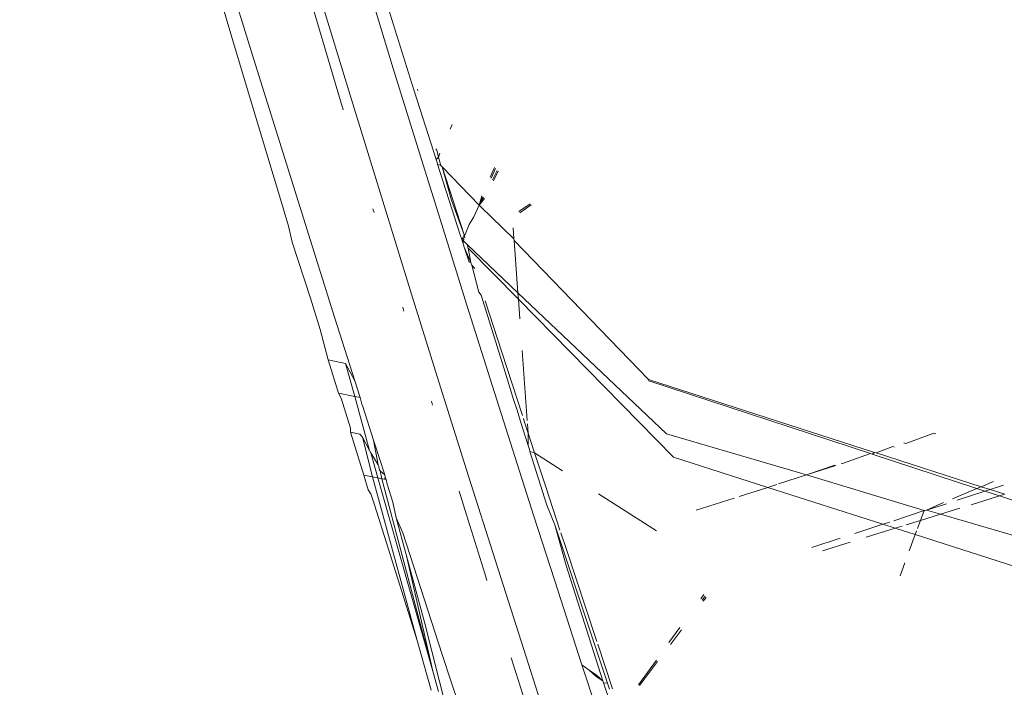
# Model space of a CAD drawing. Header units: millimetres. Extents: x 504675 to 860349, y -23215 to 63575.
# Tile 33 of 177: x 590966 to 590990, y 32748 to 32764. Entities that reach past the tile are written whole.
import ezdxf
from ezdxf import colors
from ezdxf.entities.mleader import LeaderData, LeaderLine
from ezdxf.math import Vec2, Vec3

# ---------------------------------------------------------------- set-up
doc = ezdxf.new("R2010")
doc.units = ezdxf.units.MM
doc.header["$LTSCALE"] = 10
doc.linetypes.add('LEVEL-F-OVERALL LAYOUT$0$HIDDEN', pattern=[0.375, 0.25, -0.125])
doc.layers.get('0').update_dxf_attribs({"linetype": 'CONTINUOUS'})
for name, color, linetype, lineweight in [('ARCH', 8, 'CONTINUOUS', 0), ('furniture', 8, 'CONTINUOUS', 5), ('LEVEL - C OVERALL LAYOUT$0$A-EQPM', 8, 'CONTINUOUS', 5), ('level-C-ELEVATION-$0$I-ANNO-TEXT', 8, 'CONTINUOUS', 18)]:
    doc.layers.add(name, color=color, linetype=linetype, lineweight=lineweight)
doc.layers.add('LEVEL-F-OVERALL LAYOUT$0$DASH1L', color=8, linetype='LEVEL-F-OVERALL LAYOUT$0$HIDDEN')
doc.styles.add('level-C-ELEVATION-$0$KGD - Note', font='romans.shx', dxfattribs={"width": 0.7, "height": 2})

# ---------------------------------------------------------------- blocks, each defined once
blk = doc.blocks.new('LEVEL - C OVERALL LAYOUT$0$Column Cladding - Column Cladding- 1200mm-V38-LEVEL C - PART PLAN 20')
at = {"layer": 'LEVEL - C OVERALL LAYOUT$0$A-EQPM', "color": 253, "lineweight": 5}
for radius, start, end in [(755, 90, 270), (746, 180, 360)]:
    blk.add_arc((0, 0), radius, start, end, dxfattribs=at)
blk = doc.blocks.new('ARCH')
at = {"layer": 'LEVEL-F-OVERALL LAYOUT$0$DASH1L'}
h = blk.add_hatch(dxfattribs=at)
h.set_pattern_fill('ANGLE', color=8, scale=10, angle=352.0664)
h.set_pattern_definition([(352.0664444, (-404119.055, 373340.98), (9.6410197, 69.1814516), [50.8, -19.05]), (82.0664444, (-404119.055, 373340.98), (-69.1814516, 9.6410197), [50.8, -19.05])])
edge = h.paths.add_edge_path(flags=16)
edge.add_line((572074.712, 35847.062), (602196.904, 29528.217))
edge.add_line((602196.904, 29528.217), (599472.63, 39352.005))
edge.add_arc((597545.364, 38817.547), 2000, 15.499436, 89.998351)
edge.add_line((597545.422, 40817.547), (573256.113, 40817.547))
edge.add_arc((576210.344, 22394.182), 18658.72, 99.1099624, 106.6903327)
edge.add_line((570851.58, 40266.829), (572074.712, 35847.062))
h.paths.add_polyline_path([(583373.777, 40815.973), (583374.097, 40875.042), (586424.097, 40859.112), (586423.937, 40815.973)], flags=16)
h.paths.add_polyline_path([(600840.891, 34605.132), (600792.778, 34591.523), (599497.965, 39260.646), (599546.078, 39274.255)])
h.paths.add_polyline_path([(587210.4, 32671.778), (587194.965, 32598.383), (582692.955, 33542.787), (582708.389, 33616.182)])
edge = h.paths.add_edge_path()
edge.add_line((572071.73, 35387.893), (601863.317, 29138.4))
edge.add_arc((601986.5, 29725.619), 600, 258.152638, 375.499436)
edge.add_line((602564.68, 29885.956), (599906.265, 39472.258))
edge.add_arc((597545.364, 38817.547), 2450, 15.499436, 89.998351)
edge.add_line((597545.435, 41267.547), (573220.478, 41267.547))
edge.add_arc((576210.344, 22394.182), 19108.72, 99.0018321, 106.2358191)
edge.add_arc((571035.465, 40164.758), 600, 106.235819, 195.468967)
edge.add_line((570457.2, 40004.728), (571616.648, 35815.082))
edge.add_arc((572194.913, 35975.111), 600, 195.468967, 258.152638)
h.paths.add_polyline_path([(587210.4, 32671.778), (587195.409, 32600.494), (587195.432, 32600.49)])
at = {"layer": 'furniture'}
for p, q in [((590970.224, 32769.255), (590972.088, 32763.184)), ((590974.055, 32768.631), (590975.906, 32762.736)), ((590975.453, 32763.098), (590974.828, 32765.139)), ((590973.614, 32765.03), (590974.4, 32762.448)), ((590973.968, 32762.969), (590973.455, 32764.697)), ((590971.572, 32763.665), (590971.294, 32764.603)), ((590971.572, 32763.665), (590972.162, 32761.691)), ((590972.088, 32763.184), (590974.019, 32757.033)), ((590974.232, 32762.09), (590973.968, 32762.969)), ((590976.067, 32761.111), (590975.453, 32763.098)), ((590976.498, 32760.877), (590975.906, 32762.736)), ((590976.055, 32762.558), (590976.043, 32762.597)), ((590974.4, 32762.448), (590975.162, 32759.969)), ((590972.747, 32759.752), (590972.162, 32761.691)), ((590976.839, 32761.619), (590976.888, 32761.736)), ((590976.667, 32759.184), (590976.067, 32761.111)), ((590976.517, 32761.109), (590976.491, 32761.136)), ((590976.517, 32761.109), (590976.553, 32760.936)), ((590976.553, 32760.936), (590976.593, 32761.032)), ((590976.498, 32760.877), (590976.553, 32760.936)), ((590976.498, 32760.877), (590976.512, 32760.838)), ((590976.512, 32760.838), (590976.534, 32760.765)), ((590976.616, 32760.731), (590976.553, 32760.936)), ((590976.534, 32760.765), (590976.616, 32760.731)), ((590976.534, 32760.765), (590977.087, 32759.041)), ((590976.648, 32760.697), (590976.616, 32760.731)), ((590976.875, 32759.889), (590976.648, 32760.697)), ((590976.648, 32760.697), (590976.904, 32759.896)), ((590977.55, 32759.768), (590976.648, 32760.697)), ((590977.92, 32760.685), (590977.816, 32760.45)), ((590977.839, 32760.422), (590977.945, 32760.66)), ((590977.873, 32760.381), (590977.99, 32760.614)), ((590978.012, 32760.591), (590977.895, 32760.355)), ((590975.162, 32759.969), (590975.898, 32757.593)), ((590977.18, 32759.037), (590976.875, 32759.889)), ((590976.904, 32759.896), (590977.18, 32759.037)), ((590977.614, 32759.992), (590977.55, 32759.768)), ((590977.638, 32759.967), (590977.55, 32759.768)), ((590977.55, 32759.768), (590977.657, 32759.948)), ((590977.68, 32759.925), (590977.55, 32759.768)), ((590972.899, 32759.251), (590972.747, 32759.752)), ((590974.984, 32759.584), (590974.956, 32759.675)), ((590977.55, 32759.768), (590977.422, 32759.479)), ((590977.55, 32759.768), (590977.584, 32759.733)), ((590977.584, 32759.733), (590978.398, 32758.944)), ((590978.521, 32759.606), (590978.79, 32759.799)), ((590978.541, 32759.581), (590978.814, 32759.774)), ((590977.422, 32759.479), (590977.308, 32759.296)), ((590972.899, 32759.251), (590972.985, 32758.861)), ((590977.251, 32757.321), (590976.667, 32759.184)), ((590977.308, 32759.296), (590977.188, 32759.01)), ((590978.398, 32758.944), (590978.378, 32759.214)), ((590977.087, 32759.041), (590977.126, 32758.928)), ((590977.126, 32758.928), (590977.18, 32759.037)), ((590977.163, 32758.96), (590977.126, 32758.928)), ((590977.126, 32758.928), (590977.147, 32758.856)), ((590977.134, 32758.901), (590977.126, 32758.928)), ((590977.163, 32758.893), (590977.126, 32758.928)), ((590977.134, 32758.901), (590977.175, 32758.92)), ((590977.147, 32758.856), (590977.134, 32758.901)), ((590977.147, 32758.856), (590977.163, 32758.893)), ((590977.199, 32758.975), (590977.163, 32758.96)), ((590977.175, 32758.92), (590977.163, 32758.96)), ((590977.163, 32758.893), (590977.192, 32758.866)), ((590977.188, 32759.01), (590977.199, 32758.975)), ((590978.398, 32758.944), (590978.401, 32758.905)), ((590978.401, 32758.905), (590981.681, 32755.509)), ((590978.494, 32757.629), (590978.401, 32758.905)), ((590972.985, 32758.861), (590973.434, 32757.498)), ((590977.192, 32758.866), (590977.147, 32758.856)), ((590977.147, 32758.856), (590977.184, 32758.74)), ((590977.184, 32758.74), (590977.303, 32758.373)), ((590977.346, 32758.369), (590977.184, 32758.74)), ((590977.253, 32758.808), (590977.192, 32758.866)), ((590977.282, 32758.719), (590977.253, 32758.808)), ((590978.494, 32757.629), (590977.253, 32758.808)), ((590978.506, 32757.472), (590977.282, 32758.719)), ((590977.282, 32758.719), (590977.346, 32758.369)), ((590977.303, 32758.373), (590977.346, 32758.369)), ((590977.367, 32758.301), (590977.346, 32758.369)), ((590977.367, 32758.301), (590977.539, 32757.641)), ((590977.367, 32758.301), (590977.443, 32758.216)), ((590973.668, 32756.734), (590973.434, 32757.498)), ((590975.898, 32757.593), (590976.607, 32755.321)), ((590977.539, 32757.641), (590977.596, 32757.565)), ((590977.596, 32757.565), (590978.181, 32755.69)), ((590977.697, 32757.429), (590978.102, 32756.178)), ((590982.121, 32754.184), (590978.494, 32757.629)), ((590978.506, 32757.472), (590978.494, 32757.629)), ((590982.288, 32753.617), (590978.506, 32757.472)), ((590978.541, 32756.993), (590978.506, 32757.472)), ((590975.711, 32757.182), (590975.683, 32757.275)), ((590977.817, 32755.529), (590977.251, 32757.321)), ((590974.019, 32757.033), (590974.513, 32755.481)), ((590973.668, 32756.734), (590973.866, 32755.994)), ((590973.866, 32755.994), (590974.283, 32755.899)), ((590973.866, 32755.994), (590974.118, 32755.176)), ((590978.102, 32756.178), (590978.604, 32754.633)), ((590978.723, 32754.511), (590978.597, 32756.221)), ((590974.513, 32755.481), (590974.283, 32755.899)), ((590974.283, 32755.899), (590974.512, 32755.096)), ((590978.363, 32753.812), (590977.817, 32755.529)), ((590978.181, 32755.69), (590978.39, 32755.024)), ((590981.681, 32755.509), (590981.69, 32755.48)), ((590987.199, 32753.734), (590981.681, 32755.509)), ((590974.513, 32755.481), (590974.644, 32755.07)), ((590976.607, 32755.321), (590977.29, 32753.153)), ((590987.101, 32753.703), (590981.69, 32755.48)), ((590974.118, 32755.176), (590974.512, 32755.096)), ((590974.118, 32755.176), (590974.184, 32755.058)), ((590974.411, 32754.323), (590974.184, 32755.058)), ((590974.512, 32755.096), (590974.644, 32755.07)), ((590974.512, 32755.096), (590974.871, 32753.783)), ((590974.644, 32755.07), (590974.669, 32754.977)), ((590978.39, 32755.024), (590978.474, 32754.767)), ((590974.669, 32754.977), (590974.687, 32754.91)), ((590974.687, 32754.91), (590974.709, 32754.85)), ((590974.709, 32754.85), (590974.972, 32754.03)), ((590976.413, 32754.887), (590976.385, 32754.98)), ((590978.559, 32754.488), (590978.474, 32754.767)), ((590978.628, 32754.561), (590978.657, 32754.47)), ((590974.411, 32754.323), (590974.411, 32754.223)), ((590978.744, 32753.899), (590978.559, 32754.488)), ((590978.657, 32754.47), (590978.745, 32754.201)), ((590978.745, 32754.201), (590978.729, 32754.426)), ((590974.411, 32754.223), (590974.637, 32754.176)), ((590974.411, 32754.223), (590974.731, 32753.18)), ((590974.637, 32754.176), (590974.702, 32754.108)), ((590974.871, 32753.783), (590974.702, 32754.108)), ((590974.946, 32753.136), (590974.702, 32754.108)), ((590978.744, 32753.899), (590978.745, 32754.201)), ((590978.745, 32754.201), (590978.903, 32753.719)), ((590985.54, 32753.182), (590982.121, 32754.184)), ((590987.959, 32753.952), (590988.647, 32754.203)), ((590988.647, 32754.203), (590988.69, 32754.185)), ((590974.972, 32754.03), (590975.083, 32753.426)), ((590975.244, 32753.183), (590974.972, 32754.03)), ((590978.766, 32753.828), (590978.744, 32753.899)), ((590978.775, 32753.801), (590978.766, 32753.828)), ((590987.237, 32753.722), (590987.643, 32753.878)), ((590987.643, 32753.878), (590987.683, 32753.864)), ((590987.959, 32753.952), (590987.915, 32753.966)), ((590974.903, 32753.721), (590974.871, 32753.783)), ((590975.083, 32753.426), (590974.903, 32753.721)), ((590974.903, 32753.721), (590975.077, 32753.11)), ((590978.886, 32752.176), (590978.363, 32753.812)), ((590978.789, 32753.757), (590978.775, 32753.801)), ((590978.903, 32753.719), (590978.789, 32753.757)), ((590979.204, 32752.443), (590978.789, 32753.757)), ((590978.903, 32753.719), (590979.183, 32752.865)), ((590979.582, 32753.285), (590978.903, 32753.719)), ((590984.591, 32752.88), (590982.288, 32753.617)), ((590986.417, 32753.461), (590987.101, 32753.703)), ((590987.101, 32753.703), (590987.138, 32753.691)), ((590987.138, 32753.691), (590987.199, 32753.734)), ((590989.694, 32752.851), (590987.138, 32753.691)), ((590987.199, 32753.734), (590987.237, 32753.722)), ((590989.804, 32752.897), (590987.237, 32753.722)), ((590975.1, 32753.398), (590975.083, 32753.426)), ((590975.111, 32753.32), (590975.1, 32753.398)), ((590986.228, 32753.42), (590985.54, 32753.182)), ((590985.54, 32753.182), (590986.256, 32753.41)), ((590986.417, 32753.461), (590986.386, 32753.471)), ((590974.731, 32753.18), (590974.841, 32752.822)), ((590974.731, 32753.18), (590974.946, 32753.136)), ((590974.946, 32753.136), (590975.077, 32753.11)), ((590976.035, 32749.143), (590974.946, 32753.136)), ((590975.077, 32753.11), (590975.172, 32753.091)), ((590975.077, 32753.11), (590976.418, 32748.393)), ((590975.132, 32753.281), (590975.111, 32753.32)), ((590975.244, 32753.183), (590975.132, 32753.281)), ((590975.132, 32753.281), (590975.172, 32753.091)), ((590975.258, 32753.132), (590975.237, 32753.078)), ((590975.258, 32753.132), (590975.244, 32753.183)), ((590975.281, 32753.069), (590975.258, 32753.132)), ((590977.29, 32753.153), (590977.944, 32751.089)), ((590984.853, 32752.964), (590985.54, 32753.182)), ((590988.406, 32752.312), (590985.54, 32753.182)), ((590975.172, 32753.091), (590975.237, 32753.078)), ((590975.172, 32753.091), (590976.418, 32748.393)), ((590975.237, 32753.078), (590975.281, 32753.069)), ((590975.281, 32753.069), (590975.301, 32752.955)), ((590975.442, 32752.517), (590975.301, 32752.955)), ((590979.183, 32752.865), (590979.521, 32751.838)), ((590983.898, 32752.659), (590984.591, 32752.88)), ((590984.591, 32752.88), (590984.81, 32752.95)), ((590987.404, 32751.979), (590984.591, 32752.88)), ((590989.694, 32752.851), (590989.804, 32752.897)), ((590989.804, 32752.897), (590990.1, 32753.021)), ((590990.02, 32752.827), (590989.804, 32752.897)), ((590990.02, 32752.827), (590990.349, 32752.934)), ((590974.841, 32752.822), (590974.909, 32752.723)), ((590974.994, 32752.45), (590974.909, 32752.723)), ((590977.24, 32752.209), (590977.06, 32752.79)), ((590981.878, 32751.819), (590980.463, 32752.723)), ((590989.1, 32752.602), (590989.694, 32752.851)), ((590989.214, 32752.566), (590989.893, 32752.786)), ((590989.556, 32752.456), (590990.246, 32752.67)), ((590989.893, 32752.786), (590989.694, 32752.851)), ((590989.893, 32752.786), (590990.02, 32752.827)), ((590990.246, 32752.67), (590989.893, 32752.786)), ((590990.381, 32752.711), (590990.02, 32752.827)), ((590990.246, 32752.67), (590990.381, 32752.711)), ((590992.996, 32751.766), (590990.246, 32752.67)), ((590974.994, 32752.45), (590975.609, 32750.494)), ((590975.442, 32752.517), (590975.523, 32752.14)), ((590979.204, 32752.443), (590979.393, 32751.97)), ((590982.848, 32752.325), (590983.775, 32752.62)), ((590988.469, 32752.324), (590988.878, 32752.51)), ((590988.469, 32752.324), (590988.957, 32752.482)), ((590977.686, 32750.777), (590977.24, 32752.209)), ((590979.385, 32750.627), (590978.886, 32752.176)), ((590987.665, 32752.063), (590988.406, 32752.312)), ((590988.319, 32752.073), (590988.406, 32752.312)), ((590988.319, 32752.073), (590988.808, 32752.225)), ((590988.406, 32752.312), (590988.469, 32752.324)), ((590988.808, 32752.225), (590988.469, 32752.324)), ((590988.808, 32752.225), (590989.282, 32752.371)), ((590992.712, 32751.081), (590988.808, 32752.225)), ((590975.523, 32752.14), (590975.684, 32751.769)), ((590975.523, 32752.14), (590975.772, 32751.21)), ((590979.393, 32751.97), (590980.295, 32749.251)), ((590979.672, 32750.97), (590979.393, 32751.97)), ((590986.715, 32751.755), (590987.404, 32751.979)), ((590987.404, 32751.979), (590987.575, 32752.034)), ((590987.704, 32751.883), (590987.404, 32751.979)), ((590987.704, 32751.883), (590987.873, 32751.935)), ((590987.97, 32751.965), (590988.319, 32752.073)), ((590988.247, 32751.877), (590988.319, 32752.073)), ((590975.684, 32751.769), (590976.647, 32748.805)), ((590979.543, 32751.77), (590979.678, 32751.362)), ((590986.997, 32751.665), (590987.704, 32751.883)), ((590988.192, 32751.727), (590987.704, 32751.883)), ((590988.046, 32751.328), (590988.192, 32751.727)), ((590988.192, 32751.727), (590988.226, 32751.819)), ((590991.673, 32750.612), (590988.192, 32751.727)), ((590985.671, 32751.417), (590986.356, 32751.639)), ((590985.928, 32751.334), (590986.607, 32751.544)), ((590975.772, 32751.21), (590976.211, 32749.588)), ((590975.772, 32751.21), (590976.418, 32748.393)), ((590979.678, 32751.362), (590980.141, 32749.961)), ((590977.944, 32751.089), (590978.57, 32749.13)), ((590980.57, 32748.162), (590979.672, 32750.97)), ((590987.825, 32750.723), (590987.94, 32751.037)), ((590977.737, 32750.612), (590977.686, 32750.777)), ((590976.035, 32749.143), (590975.609, 32750.494)), ((590979.385, 32750.627), (590980.058, 32748.553)), ((590983.033, 32750.27), (590982.955, 32750.163)), ((590982.989, 32750.128), (590983.063, 32750.229)), ((590983.016, 32750.1), (590983.089, 32750.195)), ((590980.141, 32749.961), (590980.421, 32749.121)), ((590976.211, 32749.588), (590977.434, 32744.773)), ((590982.446, 32749.459), (590982.18, 32749.092)), ((590982.221, 32749.049), (590982.488, 32749.402)), ((590976.377, 32747.935), (590976.035, 32749.143)), ((590978.57, 32749.13), (590979.166, 32747.277)), ((590980.295, 32749.251), (590980.68, 32748.101)), ((590980.807, 32747.962), (590980.442, 32749.056)), ((590976.647, 32748.805), (590977.592, 32745.928)), ((590979.06, 32746.414), (590978.329, 32748.725)), ((590980.235, 32748.424), (590980.058, 32748.553)), ((590980.596, 32746.902), (590980.058, 32748.553)), ((590981.874, 32748.668), (590981.437, 32748.066)), ((590981.459, 32748.043), (590981.903, 32748.629)), ((590976.418, 32748.393), (590976.559, 32747.897)), ((590980.411, 32748.297), (590980.235, 32748.424)), ((590980.235, 32748.424), (590980.405, 32748.263)), ((590980.57, 32748.162), (590980.411, 32748.297)), ((590980.405, 32748.263), (590980.57, 32748.162)), ((590980.587, 32748.111), (590980.57, 32748.162)), ((590980.68, 32748.101), (590980.587, 32748.111)), ((590980.587, 32748.111), (590980.862, 32747.254)), ((590980.729, 32747.954), (590980.68, 32748.101))]:
    blk.add_line(p, q, dxfattribs=at)
at = {"color": 253, "lineweight": 5, "rotation": 352.0664444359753}
blk.add_blockref('LEVEL - C OVERALL LAYOUT$0$Column Cladding - Column Cladding- 1200mm-V38-LEVEL C - PART PLAN 20', (591721.713, 33073.944), dxfattribs=at)
blk = doc.blocks.new('level-C-ELEVATION-$0$_Open90')
at = {"color": 0, "linetype": 'ByBlock', "lineweight": -2}
for p, q in [((-0.5, 0.5), (0, 0)), ((0, 0), (-1, 0)), ((0, 0), (-0.5, -0.5))]:
    blk.add_line(p, q, dxfattribs=at)

msp = doc.modelspace()

# ---------------------------------------------------------------- block references
at = {"layer": 'ARCH'}
msp.add_blockref('ARCH', (0, 0), dxfattribs=at)

# ---------------------------------------------------------------- leaders
at = {"layer": 'level-C-ELEVATION-$0$I-ANNO-TEXT', "ltscale": 0.25}
ml = msp.add_multileader_mtext('Standard', dxfattribs=at)
ml.set_content('{\\fIBM Plex Mono Medium|b0|i0|c0|p49;SIGNAGE}', color=142, style='level-C-ELEVATION-$0$KGD - Note')
ml.set_leader_properties(color=1)
ml.set_arrow_properties(name='level-C-ELEVATION-$0$_Open90')
ml.build(insert=Vec2(0, 0))
ml.multileader.update_dxf_attribs({"text_right_attachment_type": 3, "dogleg_length": 3, "arrow_head_size": 100, "scale": 50})
ctx = ml.context
ctx.base_point, ctx.scale, ctx.char_height, ctx.arrow_head_size, ctx.landing_gap_size, ctx.plane_origin, ctx.plane_x_axis, ctx.plane_y_axis = Vec3(635485.687, 31928.669), 50, 100, 100, 50, Vec3(635310.34, 32749.039), Vec3(0.965084, 0.261939), Vec3(-0.261939, 0.965084)
ctx.right_attachment, ctx.text_align_type = 3, 2
notes = []
notes.append((ctx, [(1, (1, 1, 0), (636135.51, 32105.041), (-0.965084, -0.261939), 150, [(0, [(636640.118, 33032.464)], 0, [])])]))
ctx.mtext.insert, ctx.mtext.text_direction, ctx.mtext.rotation, ctx.mtext.width, ctx.mtext.alignment, ctx.mtext.flow_direction = Vec3(635932.016, 32091.257), Vec3(0.965084, 0.261939), 0.265031, 1652.66293, 3, 5
for ctx, leaders in notes:
    for number, flags, end, landing, length, lines in leaders:
        leader = LeaderData()
        leader.index, (leader.has_last_leader_line, leader.has_dogleg_vector, leader.attachment_direction) = number, flags
        leader.last_leader_point, leader.dogleg_vector, leader.dogleg_length = Vec3(end), Vec3(landing), length
        for number, points, colour, breaks in lines:
            line = LeaderLine()
            line.index, line.vertices, line.color, line.breaks = number, Vec3.list(points), colors.encode_raw_color(colour), breaks
            leader.lines.append(line)
        ctx.leaders.append(leader)

doc.saveas('drawing.dxf')
